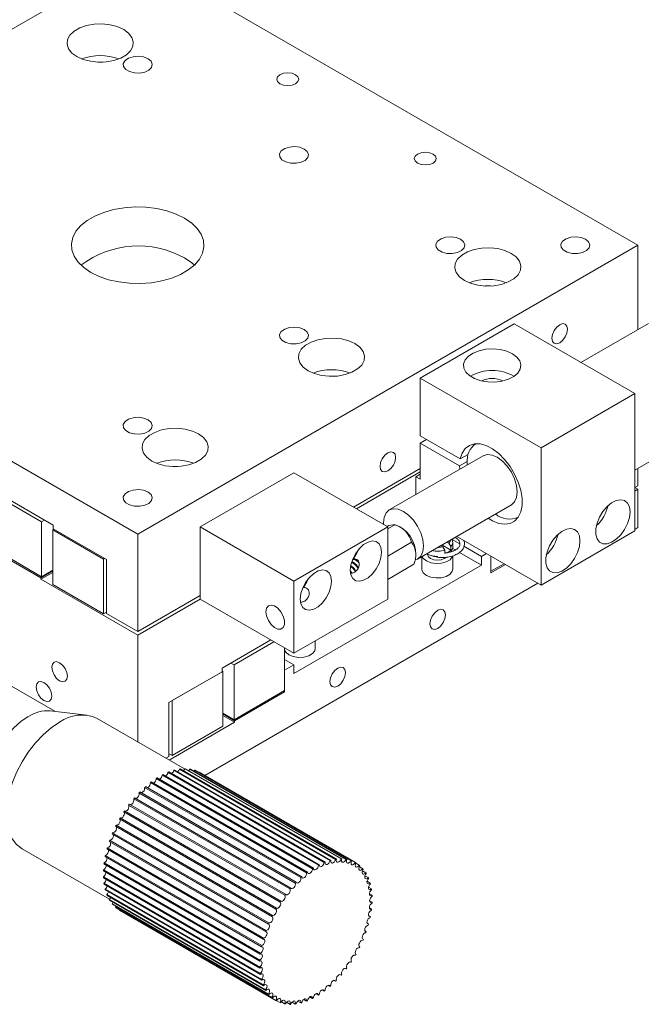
# Model space of a CAD drawing. Header units: millimetres. Extents: x 14895 to 15336, y 302 to 927.
# Tile 2 of 11: x 15103 to 15173, y 402 to 513. Entities that reach past the tile are written whole.
import ezdxf

# ---------------------------------------------------------------- set-up
doc = ezdxf.new("R2010")
doc.units = ezdxf.units.MM
doc.header["$LTSCALE"] = 0.3
doc.layers.add('标注', color=1, linetype='Continuous', lineweight=18)

# ---------------------------------------------------------------- blocks, each defined once
blk = doc.blocks.new('DA')
at = {"color": 7, "linetype": 'Continuous', "lineweight": 15}
for p, q in [((1690.35, 598.09), (1746.92, 630.75)), ((1746.92, 630.75), (1803.49, 598.09)), ((1690.35, 598.09), (1746.92, 565.44)), ((1746.92, 565.44), (1803.49, 598.09)), ((1803.49, 598.09), (1803.49, 588.56)), ((1789.48, 589.2), (1778.88, 583.07)), ((1789.48, 589.2), (1803.13, 581.32)), ((1804.68, 589.25), (1797.04, 584.83)), ((1699.89, 588.09), (1737.37, 566.46)), ((1778.88, 583.07), (1792.53, 575.19)), ((1778.88, 576.54), (1778.88, 583.07)), ((1803.13, 581.32), (1792.53, 575.19)), ((1803.13, 581.32), (1803.13, 565.8)), ((1803.13, 572.65), (1811.48, 577.47)), ((1778.88, 576.54), (1783.4, 573.93)), ((1778.88, 575.72), (1779.59, 576.13)), ((1778.88, 571.64), (1778.88, 575.72)), ((1783.33, 573.15), (1778.88, 575.72)), ((1783.4, 573.93), (1784.3, 574.45)), ((1792.53, 575.19), (1792.53, 559.68)), ((1785.98, 574.29), (1775.37, 568.17)), ((1784.18, 573.64), (1783.33, 573.15)), ((1784.18, 573.48), (1784.19, 573.26)), ((1753.99, 566.25), (1764.59, 572.38)), ((1764.59, 572.38), (1775.2, 566.25)), ((1771.31, 568.5), (1778.88, 572.87)), ((1778.88, 572.46), (1771.67, 568.29)), ((1778.88, 572.21), (1778.38, 571.93)), ((1783.35, 572.77), (1783.33, 573.15)), ((1803.49, 570.9), (1803.49, 572.85)), ((1778.38, 569.91), (1778.38, 571.93)), ((1778.38, 571.93), (1778.88, 571.64)), ((1736.03, 566.83), (1730.3, 570.13)), ((1803.13, 570.7), (1803.49, 570.9)), ((1803.13, 570.7), (1803.49, 570.5)), ((1803.13, 570.29), (1803.49, 570.5)), ((1803.49, 566.17), (1803.49, 570.5)), ((1778.57, 562.62), (1789.18, 568.75)), ((1736.03, 566.83), (1736.38, 567.03)), ((1736.03, 560.62), (1736.03, 566.83)), ((1774.71, 566.7), (1774.71, 566.54)), ((1737.3, 565.93), (1737.44, 566.01)), ((1743.03, 562.62), (1737.3, 565.93)), ((1737.3, 565.93), (1737.3, 559.72)), ((1737.37, 566.46), (1737.37, 566.05)), ((1737.37, 566.05), (1743.38, 562.58)), ((1753.99, 558.09), (1753.99, 566.25)), ((1753.99, 566.25), (1764.59, 560.13)), ((1764.59, 560.13), (1775.2, 566.25)), ((1775.2, 566.04), (1775.99, 566.5)), ((1775.2, 566.25), (1775.2, 558.09)), ((1803.13, 565.8), (1792.53, 559.68)), ((1803.13, 565.96), (1803.49, 566.17)), ((1746.92, 565.44), (1746.92, 554.41)), ((1775.2, 562.96), (1777.88, 564.51)), ((1782.12, 564.4), (1781.89, 564.54)), ((1782.35, 564.03), (1782.12, 564.4)), ((1782.47, 564.83), (1783.36, 564.32)), ((1782.56, 563.94), (1782.56, 564.51)), ((1792.53, 559.68), (1783, 565.18)), ((1730.3, 563.93), (1736.03, 560.62)), ((1730.3, 563.76), (1735.96, 560.5)), ((1781.18, 564.13), (1781.42, 563.99)), ((1782.35, 563.62), (1781.32, 564.21)), ((1781.42, 563.99), (1781.64, 563.62)), ((1781.64, 563.25), (1781.64, 563.62)), ((1782.35, 564.03), (1782.35, 563.62)), ((1782.41, 563.53), (1782.45, 563.47)), ((1782.54, 563.81), (1782.83, 563.64)), ((1783.3, 563.37), (1785.81, 561.92)), ((1783.81, 564.06), (1785.81, 562.9)), ((1743.03, 562.62), (1743.17, 562.7)), ((1743.03, 556.42), (1743.03, 562.62)), ((1743.38, 562.58), (1743.38, 556.46)), ((1771.24, 562.61), (1771.33, 562.67)), ((1779.06, 562.91), (1779.06, 561.49)), ((1779.71, 563.15), (1779.71, 563.12)), ((1782.56, 561.49), (1782.56, 562.98)), ((1786.37, 563.23), (1785.81, 562.9)), ((1785.81, 561.92), (1785.81, 562.9)), ((1786.87, 562.95), (1786.87, 561.23)), ((1786.87, 562.95), (1786.87, 561.07)), ((1737.3, 561.27), (1735.96, 560.5)), ((1737.3, 561.11), (1735.96, 560.33)), ((1736.03, 560.62), (1737.3, 561.35)), ((1764.59, 549.68), (1785.81, 561.92)), ((1775.2, 560.32), (1778.15, 562.02)), ((1786.87, 561.23), (1788.35, 562.09)), ((1786.87, 561.07), (1788.5, 562.01)), ((1735.96, 560.5), (1735.96, 560.33)), ((1735.96, 560.33), (1746.92, 554.01)), ((1764.59, 560.13), (1764.59, 551.97)), ((1737.3, 559.72), (1743.03, 556.42)), ((1792.17, 559.88), (1754.5, 538.14)), ((1765.58, 559.35), (1765.67, 559.4)), ((1746.92, 554.41), (1753.99, 558.5)), ((1753.99, 558.09), (1746.92, 554.01)), ((1764.59, 551.97), (1753.99, 558.09)), ((1764.59, 551.97), (1775.2, 558.09)), ((1743.03, 556.42), (1743.38, 556.62)), ((1746.92, 554.41), (1743.38, 556.46)), ((1746.92, 554.01), (1746.92, 541.94)), ((1761.98, 553.48), (1756.46, 550.29)), ((1762.33, 553.27), (1757.81, 550.66)), ((1767, 552.51), (1767, 553.36)), ((1763.53, 547.76), (1763.53, 552.58)), ((1737.53, 545.4), (1727.34, 551.28)), ((1763.53, 551.27), (1764.59, 550.66)), ((1756.46, 550.29), (1756.46, 549.88)), ((1756.53, 549.92), (1756.46, 549.96)), ((1757.81, 550.66), (1757.45, 550.86)), ((1757.81, 550.66), (1757.81, 544.45)), ((1764.59, 550.66), (1763.53, 550.04)), ((1763.53, 547.6), (1763.53, 550.04)), ((1764.59, 550.66), (1764.59, 549.68)), ((1756.46, 549.88), (1750.45, 546.41)), ((1756.53, 549.92), (1750.81, 546.62)), ((1756.53, 543.72), (1756.53, 549.92)), ((1757.81, 544.45), (1763.53, 547.76)), ((1750.81, 546.62), (1750.81, 540.41)), ((1757.88, 544.33), (1763.53, 547.6)), ((1763.39, 547.68), (1763.53, 547.6)), ((1750.45, 546.41), (1750.45, 540.29)), ((1741.18, 544.96), (1737.02, 545.46)), ((1752.22, 538.88), (1742.33, 544.59)), ((1757.81, 544.45), (1756.53, 545.19)), ((1756.53, 545.11), (1757.88, 544.33)), ((1756.53, 544.94), (1757.88, 544.17)), ((1750.47, 539.89), (1757.88, 544.17)), ((1750.81, 540.41), (1756.53, 543.72)), ((1757.88, 544.17), (1757.88, 544.33)), ((1750.11, 540.09), (1750.45, 540.29)), ((1750.81, 540.41), (1750.45, 540.61)), ((1751.63, 538.87), (1769.3, 528.66)), ((1751.72, 538.88), (1769.4, 528.67)), ((1752.24, 538.91), (1769.91, 528.71)), ((1752.33, 538.91), (1770, 528.71)), ((1752.82, 538.87), (1770.49, 528.66)), ((1752.9, 538.85), (1770.58, 528.65)), ((1749.01, 537.81), (1766.69, 527.61)), ((1749.11, 537.87), (1766.79, 527.67)), ((1749.67, 538.2), (1767.35, 528)), ((1749.77, 538.25), (1767.45, 528.05)), ((1750.34, 538.51), (1768.01, 528.3)), ((1750.44, 538.55), (1768.11, 528.34)), ((1750.99, 538.73), (1768.67, 528.53)), ((1751.09, 538.76), (1768.76, 528.55)), ((1753.36, 538.73), (1753.29, 538.63)), ((1753.36, 538.73), (1771.03, 528.53)), ((1753.44, 538.71), (1771.11, 528.5)), ((1753.86, 538.51), (1753.83, 538.47)), ((1753.86, 538.51), (1771.53, 528.31)), ((1771.57, 528.29), (1753.89, 538.49)), ((1747.7, 536.8), (1765.37, 526.6)), ((1747.79, 536.89), (1765.47, 526.68)), ((1748.35, 537.34), (1766.02, 527.14)), ((1748.45, 537.42), (1766.12, 527.21)), ((1746.46, 535.52), (1764.14, 525.32)), ((1746.55, 535.63), (1764.22, 525.42)), ((1747.06, 536.19), (1764.74, 525.99)), ((1747.16, 536.29), (1764.84, 526.08)), ((1745.88, 534.8), (1763.56, 524.6)), ((1745.97, 534.91), (1763.65, 524.71)), ((1744.86, 533.23), (1762.53, 523.03)), ((1744.93, 533.36), (1762.6, 523.15)), ((1745.35, 534.04), (1763.03, 523.83)), ((1745.43, 534.15), (1763.1, 523.95)), ((1744.41, 532.4), (1762.09, 522.2)), ((1744.48, 532.53), (1762.16, 522.32)), ((1744.03, 531.55), (1761.7, 521.35)), ((1744.08, 531.68), (1761.76, 521.48)), ((1743.47, 529.96), (1761.15, 519.76)), ((1743.7, 530.69), (1761.38, 520.49)), ((1743.74, 530.82), (1761.42, 520.62)), ((1733.83, 529.87), (1743.72, 524.15)), ((1743.23, 528.99), (1760.91, 518.78)), ((1743.26, 529.11), (1760.94, 518.91)), ((1743.43, 529.84), (1761.11, 519.63)), ((1743.1, 528.16), (1760.78, 517.95)), ((1743.11, 528.28), (1760.79, 518.07)), ((1771.58, 528.23), (1771.98, 528)), ((1771.99, 527.83), (1772.38, 527.61)), ((1743.03, 527.35), (1760.71, 517.15)), ((1743.03, 526.7), (1760.71, 516.49)), ((1743.04, 527.47), (1760.72, 517.27)), ((1743.04, 526.59), (1760.72, 516.38)), ((1772.33, 527.36), (1772.72, 527.14)), ((1772.62, 526.81), (1772.99, 526.6)), ((1743.1, 525.97), (1760.78, 515.77)), ((1743.11, 525.87), (1760.79, 515.66)), ((1772.85, 526.19), (1773.2, 525.99)), ((1773.02, 525.51), (1773.35, 525.32)), ((1743.23, 525.29), (1760.91, 515.09)), ((1743.26, 525.2), (1760.94, 514.99)), ((1743.43, 524.68), (1761.11, 514.47)), ((1743.47, 524.59), (1761.15, 514.38)), ((1773.12, 524.78), (1773.42, 524.6)), ((1743.7, 524.13), (1761.38, 513.92)), ((1743.74, 524.05), (1761.42, 513.84)), ((1744.03, 523.65), (1761.7, 513.44)), ((1744.08, 523.58), (1761.76, 513.37)), ((1744.48, 523.35), (1744.41, 523.24)), ((1744.41, 523.24), (1762.09, 513.04)), ((1773.15, 523.99), (1773.43, 523.83)), ((1744.48, 523.19), (1762.16, 512.98)), ((1744.88, 522.96), (1744.86, 522.92)), ((1744.86, 522.92), (1762.53, 512.72)), ((1744.89, 522.9), (1762.57, 512.7)), ((1773.02, 522.32), (1773.23, 522.2)), ((1773.12, 523.17), (1773.36, 523.03)), ((1772.85, 521.45), (1773.03, 521.35)), ((1772.63, 520.57), (1772.76, 520.49)), ((1771.99, 518.82), (1772.05, 518.78)), ((1772.34, 519.69), (1772.43, 519.63)), ((1771.52, 517.84), (1771.53, 517.83)), ((1771.59, 517.96), (1771.6, 517.95)), ((1770.98, 517.06), (1771.03, 517.03)), ((1769.78, 515.64), (1769.91, 515.56)), ((1770.4, 516.33), (1770.49, 516.27)), ((1768.46, 514.42), (1768.67, 514.3)), ((1769.13, 515), (1769.3, 514.9)), ((1767.08, 513.47), (1767.35, 513.31)), ((1767.77, 513.91), (1768.01, 513.77)), ((1762.63, 512.71), (1763.03, 512.48)), ((1763.17, 512.56), (1763.56, 512.33)), ((1763.75, 512.5), (1764.14, 512.28)), ((1764.37, 512.52), (1764.74, 512.31)), ((1765.02, 512.63), (1765.37, 512.43)), ((1765.69, 512.83), (1766.02, 512.64)), ((1766.38, 513.11), (1766.69, 512.93))]:
    blk.add_line(p, q, dxfattribs=at)
at = {"color": 7, "linetype": 'Continuous', "lineweight": 15, "flags": 128}
for points in [[(1745.33, 622.48), (1744.61, 622.81), (1743.79, 623.02), (1742.9, 623.11), (1742, 623.08), (1741.13, 622.93), (1740.36, 622.66), (1739.72, 622.29), (1739.25, 621.84), (1738.99, 621.34), (1738.93, 620.82), (1739.09, 620.31), (1739.46, 619.83), (1740.02, 619.42), (1740.73, 619.1), (1741.56, 618.89), (1742.45, 618.79), (1743.35, 618.82), (1744.21, 618.98), (1744.99, 619.25), (1745.63, 619.62), (1746.09, 620.07), (1746.36, 620.56), (1746.42, 621.08), (1746.25, 621.6), (1745.88, 622.07), (1745.33, 622.48)], [(1748.08, 619.18), (1747.58, 619.38), (1746.99, 619.46), (1746.39, 619.41), (1745.86, 619.24), (1745.48, 618.97), (1745.28, 618.64), (1745.31, 618.29), (1745.56, 617.97), (1745.98, 617.72), (1746.54, 617.58), (1747.14, 617.56), (1747.72, 617.67), (1748.19, 617.9), (1748.48, 618.2), (1748.56, 618.55), (1748.43, 618.89), (1748.08, 619.18)], [(1742.96, 618.8), (1742.5, 618.8), (1742.39, 618.8)], [(1764.77, 617.38), (1764.37, 617.54), (1763.89, 617.59), (1763.41, 617.54), (1763, 617.38), (1762.73, 617.15), (1762.64, 616.87), (1762.73, 616.6), (1763, 616.36), (1763.41, 616.21), (1763.89, 616.15), (1764.37, 616.21), (1764.77, 616.36), (1765.04, 616.6), (1765.14, 616.87), (1765.04, 617.15), (1764.77, 617.38)], [(1765.76, 608.97), (1765.26, 609.17), (1764.67, 609.25), (1764.07, 609.2), (1763.54, 609.03), (1763.15, 608.76), (1762.96, 608.43), (1762.99, 608.08), (1763.23, 607.76), (1763.66, 607.51), (1764.22, 607.37), (1764.82, 607.36), (1765.4, 607.47), (1765.86, 607.69), (1766.16, 608), (1766.24, 608.34), (1766.1, 608.68), (1765.76, 608.97)], [(1780.33, 608.4), (1779.92, 608.56), (1779.44, 608.61), (1778.97, 608.56), (1778.56, 608.4), (1778.29, 608.17), (1778.19, 607.89), (1778.29, 607.62), (1778.56, 607.38), (1778.97, 607.22), (1779.44, 607.17), (1779.92, 607.22), (1780.33, 607.38), (1780.6, 607.62), (1780.69, 607.89), (1780.6, 608.17), (1780.33, 608.4)], [(1752.22, 601.16), (1751.27, 601.62), (1750.21, 601.98), (1749.06, 602.24), (1747.84, 602.39), (1746.61, 602.42), (1745.38, 602.33), (1744.19, 602.13), (1743.08, 601.81), (1742.07, 601.4), (1741.19, 600.89), (1740.47, 600.31), (1739.93, 599.67), (1739.58, 598.98), (1739.42, 598.27), (1739.47, 597.56), (1739.73, 596.86), (1740.18, 596.19), (1740.81, 595.58), (1741.61, 595.03), (1742.56, 594.57), (1743.62, 594.2), (1744.78, 593.94), (1745.99, 593.8), (1747.23, 593.77), (1748.46, 593.86), (1749.64, 594.06), (1750.76, 594.38), (1751.76, 594.79), (1752.64, 595.3), (1753.36, 595.88), (1753.9, 596.52), (1754.26, 597.21), (1754.41, 597.92), (1754.36, 598.63), (1754.1, 599.33), (1753.65, 600), (1753.02, 600.61), (1752.22, 601.16)], [(1783.44, 598.77), (1782.94, 598.97), (1782.35, 599.05), (1781.75, 599), (1781.22, 598.83), (1780.83, 598.56), (1780.64, 598.23), (1780.67, 597.88), (1780.91, 597.56), (1781.34, 597.31), (1781.89, 597.17), (1782.5, 597.15), (1783.07, 597.26), (1783.54, 597.49), (1783.84, 597.79), (1783.92, 598.14), (1783.78, 598.48), (1783.44, 598.77)], [(1797.58, 598.77), (1797.08, 598.97), (1796.49, 599.05), (1795.89, 599), (1795.36, 598.83), (1794.97, 598.56), (1794.78, 598.23), (1794.81, 597.88), (1795.05, 597.56), (1795.48, 597.31), (1796.04, 597.17), (1796.64, 597.15), (1797.22, 597.26), (1797.68, 597.49), (1797.98, 597.79), (1798.06, 598.14), (1797.92, 598.48), (1797.58, 598.77)], [(1789.17, 597.18), (1788.45, 597.5), (1787.63, 597.71), (1786.74, 597.81), (1785.84, 597.77), (1784.98, 597.62), (1784.2, 597.35), (1783.56, 596.98), (1783.09, 596.53), (1782.83, 596.04), (1782.77, 595.51), (1782.93, 595), (1783.31, 594.53), (1783.86, 594.11), (1784.57, 593.79), (1785.4, 593.58), (1786.29, 593.48), (1787.19, 593.52), (1788.05, 593.67), (1788.83, 593.94), (1789.47, 594.31), (1789.93, 594.76), (1790.2, 595.26), (1790.26, 595.78), (1790.09, 596.29), (1789.72, 596.77), (1789.17, 597.18)], [(1753.33, 595.85), (1753.02, 596.12), (1752.22, 596.67)], [(1786.8, 593.49), (1786.34, 593.49), (1786.23, 593.49)], [(1795.53, 588.6), (1795.46, 588.95), (1795.27, 589.18), (1794.98, 589.23), (1794.65, 589.11), (1794.31, 588.84), (1794.02, 588.45), (1793.83, 588.01), (1793.76, 587.58), (1793.83, 587.23), (1794.02, 587.01), (1794.31, 586.95), (1794.65, 587.07), (1794.98, 587.34), (1795.27, 587.73), (1795.46, 588.17), (1795.53, 588.6)], [(1765.76, 588.56), (1765.26, 588.76), (1764.67, 588.84), (1764.07, 588.79), (1763.54, 588.62), (1763.15, 588.35), (1762.96, 588.02), (1762.99, 587.67), (1763.23, 587.35), (1763.66, 587.1), (1764.22, 586.96), (1764.82, 586.95), (1765.4, 587.06), (1765.86, 587.28), (1766.16, 587.59), (1766.24, 587.93), (1766.1, 588.27), (1765.76, 588.56)], [(1771.49, 586.97), (1770.78, 587.29), (1769.95, 587.51), (1769.06, 587.6), (1768.16, 587.57), (1767.3, 587.41), (1766.52, 587.14), (1765.89, 586.78), (1765.42, 586.33), (1765.15, 585.83), (1765.09, 585.31), (1765.26, 584.8), (1765.63, 584.32), (1766.19, 583.91), (1766.9, 583.59), (1767.72, 583.37), (1768.61, 583.28), (1769.51, 583.31), (1770.38, 583.47), (1771.15, 583.74), (1771.79, 584.11), (1772.26, 584.55), (1772.53, 585.05), (1772.58, 585.57), (1772.42, 586.08), (1772.05, 586.56), (1771.49, 586.97)], [(1789.31, 585.83), (1788.66, 586.12), (1787.92, 586.3), (1787.11, 586.38), (1786.3, 586.33), (1785.53, 586.17), (1784.86, 585.91), (1784.32, 585.56), (1783.95, 585.14), (1783.77, 584.68), (1783.8, 584.21), (1784.03, 583.76), (1784.44, 583.35), (1785.02, 583.02), (1785.72, 582.78), (1786.5, 582.65), (1787.32, 582.63), (1788.11, 582.74), (1788.84, 582.95), (1789.45, 583.26), (1789.91, 583.65), (1790.18, 584.09), (1790.26, 584.56), (1790.13, 585.02), (1789.81, 585.46), (1789.31, 585.83)], [(1769.12, 583.28), (1768.66, 583.29), (1768.56, 583.28)], [(1748.08, 578.36), (1747.58, 578.56), (1746.99, 578.64), (1746.39, 578.59), (1745.86, 578.42), (1745.48, 578.15), (1745.28, 577.82), (1745.31, 577.47), (1745.56, 577.15), (1745.98, 576.9), (1746.54, 576.76), (1747.14, 576.74), (1747.72, 576.85), (1748.19, 577.08), (1748.48, 577.38), (1748.56, 577.73), (1748.43, 578.07), (1748.08, 578.36)], [(1753.81, 576.77), (1753.1, 577.09), (1752.27, 577.3), (1751.39, 577.4), (1750.48, 577.36), (1749.62, 577.21), (1748.85, 576.94), (1748.21, 576.57), (1747.74, 576.12), (1747.47, 575.63), (1747.42, 575.1), (1747.58, 574.59), (1747.95, 574.12), (1748.51, 573.7), (1749.22, 573.38), (1750.04, 573.17), (1750.93, 573.07), (1751.84, 573.11), (1752.7, 573.26), (1753.47, 573.53), (1754.11, 573.9), (1754.58, 574.35), (1754.85, 574.84), (1754.9, 575.37), (1754.74, 575.88), (1754.37, 576.36), (1753.81, 576.77)], [(1783.4, 573.93), (1783.62, 574.59), (1783.96, 575.12), (1784.43, 575.47), (1784.99, 575.65), (1785.64, 575.65), (1786.33, 575.46), (1787.04, 575.09), (1787.75, 574.55), (1788.42, 573.88), (1789.03, 573.09), (1789.55, 572.23), (1789.96, 571.31), (1790.24, 570.39), (1790.39, 569.5), (1790.39, 568.67), (1790.24, 567.94), (1789.96, 567.35), (1789.55, 566.9), (1789.03, 566.63), (1788.43, 566.55), (1787.76, 566.65), (1787.05, 566.93), (1786.55, 567.23)], [(1776.08, 574.11), (1776.02, 574.46), (1775.83, 574.68), (1775.54, 574.74), (1775.2, 574.62), (1774.86, 574.35), (1774.58, 573.96), (1774.38, 573.52), (1774.32, 573.09), (1774.38, 572.74), (1774.58, 572.52), (1774.86, 572.46), (1775.2, 572.58), (1775.54, 572.85), (1775.83, 573.24), (1776.02, 573.68), (1776.08, 574.11)], [(1789.18, 568.75), (1789.18, 568.75), (1789.53, 569.08), (1789.76, 569.58), (1789.84, 570.21), (1789.76, 570.93), (1789.53, 571.69), (1789.18, 572.44), (1788.71, 573.13), (1788.16, 573.7), (1787.58, 574.13), (1786.99, 574.38), (1786.44, 574.44), (1785.98, 574.29)], [(1751.44, 573.08), (1750.98, 573.08), (1750.88, 573.08)], [(1748.08, 570.19), (1747.58, 570.39), (1746.99, 570.47), (1746.39, 570.42), (1745.86, 570.25), (1745.48, 569.98), (1745.28, 569.65), (1745.31, 569.3), (1745.56, 568.98), (1745.98, 568.73), (1746.54, 568.59), (1747.14, 568.58), (1747.72, 568.69), (1748.19, 568.91), (1748.48, 569.22), (1748.56, 569.56), (1748.43, 569.9), (1748.08, 570.19)], [(1802.6, 567.95), (1802.53, 568.51), (1802.32, 568.95), (1801.98, 569.23), (1801.55, 569.33), (1801.05, 569.25), (1800.52, 568.99), (1800.01, 568.56), (1799.54, 568.01), (1799.15, 567.37), (1798.87, 566.69), (1798.73, 566.02), (1798.73, 565.41), (1798.87, 564.9), (1799.15, 564.54), (1799.54, 564.34), (1800.01, 564.33), (1800.52, 564.51), (1801.05, 564.85), (1801.55, 565.35), (1801.98, 565.95), (1802.32, 566.62), (1802.53, 567.3), (1802.6, 567.95)], [(1778.29, 562.51), (1778.57, 562.62), (1778.93, 562.96), (1779.15, 563.46), (1779.23, 564.09), (1779.15, 564.81), (1778.93, 565.57), (1778.57, 566.32), (1778.1, 567.01), (1777.55, 567.58), (1776.97, 568.01), (1776.38, 568.26), (1775.84, 568.31), (1775.37, 568.17), (1775.01, 567.83), (1774.78, 567.33), (1774.71, 566.7), (1774.71, 566.7)], [(1796.94, 564.68), (1796.87, 565.25), (1796.66, 565.68), (1796.33, 565.97), (1795.89, 566.07), (1795.4, 565.99), (1794.87, 565.72), (1794.35, 565.3), (1793.88, 564.75), (1793.49, 564.1), (1793.22, 563.42), (1793.07, 562.75), (1793.07, 562.14), (1793.22, 561.63), (1793.49, 561.27), (1793.88, 561.08), (1794.35, 561.07), (1794.87, 561.24), (1795.4, 561.59), (1795.89, 562.08), (1796.33, 562.68), (1796.66, 563.35), (1796.87, 564.03), (1796.94, 564.68)], [(1774.49, 563.4), (1774.42, 563.93), (1774.21, 564.34), (1773.88, 564.59), (1773.46, 564.66), (1772.98, 564.54), (1772.47, 564.25), (1771.99, 563.81), (1771.57, 563.25), (1771.24, 562.62), (1771.03, 561.97), (1770.96, 561.36), (1771.03, 560.82), (1771.24, 560.41), (1771.57, 560.16), (1771.99, 560.1), (1772.47, 560.21), (1772.98, 560.5), (1773.46, 560.94), (1773.88, 561.5), (1774.21, 562.13), (1774.42, 562.78), (1774.49, 563.4)], [(1782.12, 564.4), (1782.25, 564.65), (1782.26, 564.76)], [(1771.33, 562.67), (1771.71, 563.3), (1771.87, 563.66)], [(1780.81, 563.92), (1780.99, 563.92), (1781.42, 563.99)], [(1782.29, 563.4), (1782.5, 563.68), (1782.56, 563.94)], [(1782.54, 562.95), (1782.5, 562.86), (1782.24, 562.54), (1781.81, 562.29), (1781.26, 562.14), (1780.66, 562.11), (1780.07, 562.2), (1779.57, 562.41), (1779.22, 562.69), (1779.09, 562.93)], [(1779.71, 563.12), (1779.79, 562.88), (1780.03, 562.67), (1780.39, 562.53), (1780.81, 562.49), (1781.23, 562.53), (1781.59, 562.67), (1781.77, 562.81)], [(1768.84, 560.13), (1768.77, 560.66), (1768.56, 561.07), (1768.23, 561.32), (1767.8, 561.39), (1767.32, 561.28), (1766.82, 560.99), (1766.33, 560.54), (1765.91, 559.98), (1765.58, 559.36), (1765.37, 558.71), (1765.3, 558.09), (1765.37, 557.56), (1765.58, 557.15), (1765.91, 556.9), (1766.33, 556.83), (1766.82, 556.94), (1767.32, 557.23), (1767.8, 557.68), (1768.23, 558.24), (1768.56, 558.87), (1768.77, 559.51), (1768.84, 560.13)], [(1782.56, 561.49), (1782.5, 561.23), (1782.24, 560.91), (1781.81, 560.66), (1781.26, 560.51), (1780.66, 560.48), (1780.07, 560.57), (1779.57, 560.77), (1779.22, 561.06), (1779.07, 561.4), (1779.06, 561.49)], [(1765.67, 559.4), (1766.05, 560.04), (1766.21, 560.4)], [(1761.41, 556.66), (1761.48, 557.06), (1761.69, 557.33), (1762, 557.42), (1762.38, 557.32), (1762.76, 557.06), (1763.11, 556.66), (1763.37, 556.17), (1763.52, 555.67), (1763.52, 555.22), (1763.37, 554.88), (1763.11, 554.7), (1762.76, 554.7), (1762.38, 554.89), (1762, 555.22), (1761.69, 555.68), (1761.48, 556.18), (1761.41, 556.66)], [(1781.74, 556.31), (1781.67, 556.66), (1781.48, 556.88), (1781.2, 556.94), (1780.86, 556.82), (1780.52, 556.55), (1780.23, 556.16), (1780.04, 555.72), (1779.97, 555.29), (1780.04, 554.94), (1780.23, 554.72), (1780.52, 554.66), (1780.86, 554.78), (1781.2, 555.05), (1781.48, 555.44), (1781.67, 555.88), (1781.74, 556.31)], [(1767, 552.51), (1766.94, 552.25), (1766.69, 551.93), (1766.26, 551.68), (1765.71, 551.53), (1765.1, 551.5), (1764.51, 551.59), (1764.02, 551.79), (1763.67, 552.08), (1763.53, 552.32)], [(1738.96, 549.37), (1738.89, 549.8), (1738.7, 550.24), (1738.42, 550.63), (1738.08, 550.9), (1737.74, 551.02), (1737.45, 550.96), (1737.26, 550.74), (1737.19, 550.39), (1737.26, 549.96), (1737.45, 549.52), (1737.74, 549.13), (1738.08, 548.86), (1738.42, 548.74), (1738.7, 548.8), (1738.89, 549.02), (1738.96, 549.37)], [(1770.43, 549.78), (1770.36, 550.13), (1770.17, 550.35), (1769.88, 550.41), (1769.54, 550.29), (1769.21, 550.02), (1768.92, 549.63), (1768.73, 549.19), (1768.66, 548.76), (1768.73, 548.41), (1768.92, 548.19), (1769.21, 548.13), (1769.54, 548.25), (1769.88, 548.52), (1770.17, 548.91), (1770.36, 549.35), (1770.43, 549.78)], [(1735.43, 548.15), (1735.49, 548.5), (1735.69, 548.72), (1735.97, 548.77), (1736.31, 548.66), (1736.65, 548.38), (1736.94, 548), (1737.13, 547.56), (1737.19, 547.13), (1737.13, 546.77), (1736.94, 546.55), (1736.65, 546.5), (1736.31, 546.62), (1735.97, 546.89), (1735.69, 547.28), (1735.49, 547.72), (1735.43, 548.15)], [(1730.42, 534.02), (1730.38, 534.09), (1730.02, 534.76), (1729.81, 535.57), (1729.73, 536.49), (1729.81, 537.5), (1730.02, 538.56), (1730.38, 539.64), (1730.86, 540.71), (1731.45, 541.74), (1732.14, 542.69), (1732.9, 543.54), (1733.71, 544.25), (1734.54, 544.82)], [(1733.83, 529.87), (1733.83, 529.87), (1733.22, 530.34), (1732.72, 530.98), (1732.36, 531.78), (1732.14, 532.71), (1732.07, 533.76), (1732.14, 534.89), (1732.36, 536.07), (1732.72, 537.29), (1733.22, 538.5), (1733.83, 539.68), (1734.54, 540.8), (1735.35, 541.84), (1736.22, 542.76), (1737.14, 543.54), (1738.08, 544.17)], [(1752.24, 538.91), (1752.17, 538.77), (1752.09, 538.67)], [(1752.82, 538.87), (1752.74, 538.73), (1752.71, 538.69)], [(1746.46, 535.52), (1746.49, 535.42), (1746.48, 535.29), (1746.43, 535.15), (1746.35, 535.02), (1746.25, 534.92), (1746.14, 534.87), (1746.06, 534.86)], [(1747.06, 536.19), (1747.09, 536.08), (1747.07, 535.95), (1747.01, 535.81), (1746.92, 535.68), (1746.81, 535.59), (1746.7, 535.55), (1746.68, 535.55)], [(1745.88, 534.8), (1745.93, 534.71), (1745.93, 534.59), (1745.89, 534.45), (1745.82, 534.31), (1745.72, 534.2), (1745.61, 534.14), (1745.51, 534.12), (1745.48, 534.12)], [(1745.35, 534.04), (1745.4, 533.96), (1745.42, 533.84), (1745.39, 533.7), (1745.32, 533.57), (1745.23, 533.45), (1745.12, 533.37), (1745.02, 533.33), (1744.94, 533.35)], [(1744.47, 532.37), (1744.49, 532.35), (1744.52, 532.25), (1744.52, 532.12), (1744.47, 531.98), (1744.39, 531.85), (1744.29, 531.75), (1744.18, 531.69), (1744.08, 531.68)], [(1744.87, 533.23), (1744.92, 533.17), (1744.94, 533.06), (1744.93, 532.93), (1744.87, 532.79), (1744.79, 532.66), (1744.68, 532.57), (1744.57, 532.52), (1744.48, 532.53)], [(1744.12, 531.5), (1744.15, 531.43), (1744.16, 531.31), (1744.13, 531.17), (1744.05, 531.03), (1743.96, 530.92), (1743.85, 530.85), (1743.74, 530.82)], [(1766.79, 527.67), (1766.81, 527.56), (1766.87, 527.49), (1766.96, 527.48), (1767.07, 527.51), (1767.18, 527.6), (1767.27, 527.72), (1767.33, 527.86), (1767.35, 528)], [(1767.45, 528.05), (1767.46, 527.93), (1767.52, 527.85), (1767.6, 527.82), (1767.7, 527.84), (1767.81, 527.92), (1767.91, 528.03), (1767.98, 528.17), (1768.01, 528.3)], [(1768.11, 528.34), (1768.12, 528.22), (1768.16, 528.13), (1768.23, 528.08), (1768.33, 528.09), (1768.44, 528.15), (1768.54, 528.25), (1768.62, 528.39), (1768.67, 528.53)], [(1768.76, 528.55), (1768.75, 528.42), (1768.79, 528.32), (1768.85, 528.26), (1768.95, 528.25), (1769.06, 528.3), (1769.16, 528.4), (1769.25, 528.52), (1769.3, 528.66)], [(1769.4, 528.67), (1769.37, 528.54), (1769.39, 528.43), (1769.45, 528.35), (1769.54, 528.33), (1769.65, 528.37), (1769.76, 528.45), (1769.85, 528.57), (1769.91, 528.71)], [(1770, 528.71), (1769.97, 528.57), (1769.98, 528.45), (1770.03, 528.36), (1770.11, 528.33), (1770.21, 528.35), (1770.32, 528.42), (1770.42, 528.53), (1770.49, 528.66)], [(1770.58, 528.65), (1770.53, 528.51), (1770.53, 528.38), (1770.57, 528.28), (1770.64, 528.24), (1770.74, 528.24), (1770.85, 528.3), (1770.95, 528.4), (1771.03, 528.53)], [(1771.11, 528.5), (1771.06, 528.36), (1771.05, 528.23), (1771.07, 528.12), (1771.14, 528.06), (1771.23, 528.05), (1771.34, 528.09), (1771.44, 528.18), (1771.53, 528.31)], [(1771.6, 528.26), (1771.54, 528.13), (1771.52, 527.99), (1771.53, 527.87), (1771.59, 527.8), (1771.68, 527.77), (1771.78, 527.8), (1771.89, 527.88), (1771.98, 528)], [(1772.05, 527.94), (1771.97, 527.81), (1771.94, 527.67), (1771.94, 527.55), (1771.99, 527.46), (1772.07, 527.42), (1772.17, 527.43), (1772.28, 527.5), (1772.38, 527.61)], [(1764.84, 526.08), (1764.89, 526.01), (1764.98, 525.98), (1765.08, 526.01), (1765.19, 526.08), (1765.29, 526.2), (1765.35, 526.34), (1765.38, 526.48), (1765.37, 526.6)], [(1765.47, 526.68), (1765.52, 526.59), (1765.59, 526.55), (1765.7, 526.57), (1765.8, 526.63), (1765.9, 526.74), (1765.98, 526.87), (1766.02, 527.01), (1766.02, 527.14)], [(1766.12, 527.21), (1766.16, 527.11), (1766.23, 527.06), (1766.33, 527.06), (1766.43, 527.11), (1766.54, 527.2), (1766.62, 527.33), (1766.67, 527.47), (1766.69, 527.61)], [(1772.43, 527.54), (1772.35, 527.41), (1772.31, 527.27), (1772.3, 527.14), (1772.34, 527.04), (1772.41, 526.99), (1772.5, 526.99), (1772.61, 527.04), (1772.72, 527.14)], [(1772.76, 527.06), (1772.67, 526.94), (1772.62, 526.8), (1772.6, 526.66), (1772.62, 526.55), (1772.69, 526.49), (1772.78, 526.47), (1772.89, 526.51), (1772.99, 526.6)], [(1764.22, 525.42), (1764.29, 525.36), (1764.38, 525.35), (1764.49, 525.39), (1764.6, 525.48), (1764.68, 525.6), (1764.74, 525.74), (1764.76, 525.88), (1764.74, 525.99)], [(1773.03, 526.51), (1772.93, 526.39), (1772.87, 526.25), (1772.84, 526.12), (1772.85, 526), (1772.91, 525.92), (1772.99, 525.89), (1773.09, 525.92), (1773.2, 525.99)], [(1773.23, 525.89), (1773.13, 525.78), (1773.06, 525.65), (1773.02, 525.51), (1773.02, 525.38), (1773.06, 525.29), (1773.14, 525.25), (1773.24, 525.26), (1773.35, 525.32)], [(1743.84, 524.38), (1743.79, 524.25), (1743.7, 524.13)], [(1763.1, 523.95), (1763.18, 523.91), (1763.29, 523.93), (1763.4, 524), (1763.49, 524.11), (1763.57, 524.24), (1763.61, 524.38), (1763.6, 524.51), (1763.56, 524.6)], [(1763.65, 524.71), (1763.72, 524.66), (1763.82, 524.66), (1763.93, 524.72), (1764.03, 524.82), (1764.11, 524.95), (1764.16, 525.09), (1764.17, 525.22), (1764.14, 525.32)], [(1773.36, 525.22), (1773.26, 525.12), (1773.18, 524.99), (1773.13, 524.85), (1773.12, 524.72), (1773.15, 524.61), (1773.22, 524.56), (1773.31, 524.55), (1773.42, 524.6)], [(1773.43, 524.49), (1773.32, 524.4), (1773.23, 524.28), (1773.17, 524.14), (1773.15, 524), (1773.17, 523.89), (1773.23, 523.82), (1773.32, 523.8), (1773.43, 523.83)], [(1744.13, 523.83), (1744.11, 523.78), (1744.03, 523.65)], [(1762.6, 523.15), (1762.69, 523.13), (1762.8, 523.16), (1762.91, 523.24), (1763, 523.36), (1763.07, 523.5), (1763.09, 523.64), (1763.08, 523.75), (1763.03, 523.83)], [(1773.42, 523.72), (1773.31, 523.64), (1773.22, 523.52), (1773.15, 523.39), (1773.12, 523.25), (1773.13, 523.13), (1773.18, 523.05), (1773.26, 523.01), (1773.36, 523.03)], [(1761.76, 521.48), (1761.86, 521.48), (1761.97, 521.54), (1762.07, 521.65), (1762.15, 521.78), (1762.2, 521.92), (1762.2, 522.05), (1762.16, 522.15), (1762.09, 522.2)], [(1762.16, 522.32), (1762.25, 522.32), (1762.36, 522.36), (1762.46, 522.46), (1762.55, 522.58), (1762.61, 522.72), (1762.62, 522.85), (1762.6, 522.96), (1762.53, 523.03)], [(1773.35, 522.91), (1773.24, 522.84), (1773.14, 522.74), (1773.06, 522.61), (1773.02, 522.46), (1773.02, 522.34), (1773.06, 522.24), (1773.13, 522.2), (1773.23, 522.2)], [(1761.42, 520.62), (1761.53, 520.64), (1761.63, 520.71), (1761.73, 520.83), (1761.8, 520.96), (1761.84, 521.1), (1761.83, 521.22), (1761.79, 521.31), (1761.7, 521.35)], [(1772.99, 521.22), (1772.89, 521.19), (1772.78, 521.1), (1772.69, 520.98), (1772.62, 520.84), (1772.6, 520.71), (1772.62, 520.59), (1772.67, 520.52), (1772.76, 520.49)], [(1773.2, 522.07), (1773.09, 522.02), (1772.99, 521.93), (1772.91, 521.8), (1772.85, 521.66), (1772.84, 521.53), (1772.87, 521.42), (1772.93, 521.36), (1773.03, 521.35)], [(1761.15, 519.76), (1761.25, 519.8), (1761.36, 519.88), (1761.45, 520), (1761.51, 520.14), (1761.54, 520.28), (1761.52, 520.39), (1761.46, 520.47), (1761.38, 520.49)], [(1772.72, 520.36), (1772.61, 520.34), (1772.5, 520.27), (1772.41, 520.16), (1772.34, 520.02), (1772.3, 519.88), (1772.31, 519.76), (1772.35, 519.67), (1772.43, 519.63)], [(1760.79, 518.07), (1760.9, 518.14), (1761, 518.24), (1761.08, 518.38), (1761.12, 518.52), (1761.12, 518.64), (1761.08, 518.74), (1761.01, 518.79), (1760.91, 518.78)], [(1760.94, 518.91), (1761.04, 518.96), (1761.15, 519.05), (1761.23, 519.18), (1761.29, 519.32), (1761.3, 519.45), (1761.27, 519.56), (1761.2, 519.62), (1761.11, 519.63)], [(1772.38, 519.51), (1772.28, 519.5), (1772.17, 519.44), (1772.07, 519.34), (1771.99, 519.2), (1771.94, 519.06), (1771.94, 518.93), (1771.97, 518.84), (1772.05, 518.78)], [(1760.72, 517.27), (1760.82, 517.34), (1760.92, 517.46), (1760.99, 517.6), (1761.02, 517.73), (1761.01, 517.85), (1760.96, 517.94), (1760.88, 517.97), (1760.78, 517.95)], [(1771.53, 517.83), (1771.44, 517.85), (1771.34, 517.82), (1771.23, 517.74), (1771.14, 517.62), (1771.07, 517.48), (1771.05, 517.35), (1771.06, 517.23), (1771.11, 517.15)], [(1771.98, 518.66), (1771.89, 518.67), (1771.78, 518.62), (1771.68, 518.53), (1771.59, 518.4), (1771.53, 518.26), (1771.52, 518.13), (1771.54, 518.02), (1771.6, 517.95)], [(1760.71, 516.49), (1760.82, 516.58), (1760.91, 516.71), (1760.97, 516.85), (1760.99, 516.98), (1760.97, 517.09), (1760.91, 517.16), (1760.82, 517.18), (1760.71, 517.15)], [(1771.03, 517.03), (1770.95, 517.07), (1770.85, 517.05), (1770.74, 516.98), (1770.64, 516.87), (1770.57, 516.74), (1770.53, 516.6), (1770.53, 516.47), (1770.58, 516.38)], [(1760.78, 515.77), (1760.88, 515.87), (1760.96, 515.99), (1761.01, 516.13), (1761.02, 516.27), (1760.99, 516.37), (1760.92, 516.42), (1760.82, 516.43), (1760.72, 516.38)], [(1760.91, 515.09), (1761.01, 515.2), (1761.08, 515.33), (1761.12, 515.47), (1761.12, 515.6), (1761.08, 515.69), (1761, 515.73), (1760.9, 515.72), (1760.79, 515.66)], [(1769.91, 515.56), (1769.85, 515.62), (1769.76, 515.63), (1769.65, 515.59), (1769.54, 515.5), (1769.45, 515.38), (1769.39, 515.24), (1769.37, 515.11), (1769.4, 515)], [(1770.49, 516.27), (1770.42, 516.32), (1770.32, 516.32), (1770.21, 516.27), (1770.11, 516.16), (1770.03, 516.03), (1769.98, 515.89), (1769.97, 515.76), (1770, 515.66)], [(1761.11, 514.47), (1761.2, 514.59), (1761.27, 514.73), (1761.3, 514.87), (1761.29, 514.98), (1761.23, 515.06), (1761.15, 515.09), (1761.04, 515.07), (1760.94, 514.99)], [(1761.38, 513.92), (1761.46, 514.05), (1761.52, 514.19), (1761.54, 514.32), (1761.51, 514.43), (1761.45, 514.49), (1761.36, 514.51), (1761.25, 514.47), (1761.15, 514.38)], [(1768.67, 514.3), (1768.62, 514.39), (1768.54, 514.43), (1768.44, 514.42), (1768.33, 514.35), (1768.23, 514.25), (1768.16, 514.11), (1768.12, 513.97), (1768.11, 513.85)], [(1769.3, 514.9), (1769.25, 514.98), (1769.16, 515), (1769.06, 514.97), (1768.95, 514.9), (1768.85, 514.78), (1768.79, 514.64), (1768.75, 514.51), (1768.76, 514.39)], [(1761.7, 513.44), (1761.79, 513.57), (1761.83, 513.71), (1761.84, 513.84), (1761.8, 513.94), (1761.73, 513.99), (1761.63, 513.99), (1761.53, 513.94), (1761.42, 513.84)], [(1762.09, 513.04), (1762.16, 513.17), (1762.2, 513.31), (1762.2, 513.44), (1762.15, 513.52), (1762.07, 513.56), (1761.97, 513.55), (1761.86, 513.48), (1761.76, 513.37)], [(1762.53, 512.72), (1762.6, 512.86), (1762.62, 512.99), (1762.61, 513.11), (1762.55, 513.18), (1762.46, 513.21), (1762.36, 513.18), (1762.25, 513.1), (1762.16, 512.98)], [(1767.35, 513.31), (1767.33, 513.42), (1767.27, 513.49), (1767.18, 513.51), (1767.07, 513.47), (1766.96, 513.38), (1766.87, 513.26), (1766.81, 513.12), (1766.79, 512.99)], [(1768.01, 513.77), (1767.98, 513.87), (1767.91, 513.92), (1767.81, 513.93), (1767.7, 513.87), (1767.6, 513.78), (1767.52, 513.65), (1767.46, 513.51), (1767.45, 513.38)], [(1763.03, 512.48), (1763.08, 512.62), (1763.09, 512.76), (1763.07, 512.86), (1763, 512.92), (1762.91, 512.93), (1762.8, 512.89), (1762.69, 512.8), (1762.6, 512.68)], [(1763.56, 512.33), (1763.6, 512.47), (1763.61, 512.6), (1763.57, 512.7), (1763.49, 512.75), (1763.4, 512.74), (1763.29, 512.69), (1763.18, 512.58), (1763.1, 512.45)], [(1764.14, 512.28), (1764.17, 512.41), (1764.16, 512.54), (1764.11, 512.62), (1764.03, 512.65), (1763.93, 512.64), (1763.82, 512.57), (1763.72, 512.46), (1763.65, 512.32)], [(1764.74, 512.31), (1764.76, 512.44), (1764.74, 512.56), (1764.68, 512.63), (1764.6, 512.65), (1764.49, 512.61), (1764.38, 512.53), (1764.29, 512.41), (1764.22, 512.28)], [(1765.37, 512.43), (1765.38, 512.56), (1765.35, 512.66), (1765.29, 512.72), (1765.19, 512.73), (1765.08, 512.68), (1764.98, 512.59), (1764.89, 512.46), (1764.84, 512.32)], [(1766.02, 512.64), (1766.02, 512.76), (1765.98, 512.86), (1765.9, 512.9), (1765.8, 512.89), (1765.7, 512.83), (1765.59, 512.73), (1765.52, 512.6), (1765.47, 512.46)], [(1766.69, 512.93), (1766.67, 513.05), (1766.62, 513.13), (1766.54, 513.16), (1766.43, 513.14), (1766.33, 513.07), (1766.23, 512.95), (1766.16, 512.82), (1766.12, 512.68)]]:
    blk.add_lwpolyline(points, dxfattribs=at)
at = {"color": 7, "linetype": 'Continuous', "lineweight": 15}
for centre, radius, start, end in [((1742.67, 613.57), 5.97, 69.4756, 110.5244), ((1746.99, 587.2), 10.81, 61.0789, 126.8899), ((1786.51, 588.26), 5.97, 69.4755, 110.5245), ((1768.84, 578.05), 5.97, 69.4756, 110.5244), ((1787.01, 579.11), 4.84, 59.4502, 120.5498), ((1787.01, 580.47), 2.57, 62.1263, 117.4439), ((1786.56, 573.73), 2.39, 125.3256, 185.9866), ((1751.16, 567.85), 5.97, 69.4753, 110.5247), ((1795.71, 569.68), 4.52, 312.8365, 347.1689), ((1788.96, 569.59), 2.45, 229.6479, 294.4875), ((1775.92, 564.81), 1.69, 87.3826, 118.1908), ((1774.83, 563.18), 3.53, 358.4704, 71.135), ((1775.22, 563.88), 2.73, 13.3359, 73.6312), ((1775.96, 563.04), 2.42, 334.9418, 37.3487), ((1781.91, 564.5), 0.646, 312.6007, 33.9405), ((1790.05, 566.41), 4.52, 312.8364, 347.1689), ((1780.81, 566.42), 2.92, 257.8831, 286.6206), ((1781.33, 564.62), 1.42, 295.1714, 315.561), ((1780.78, 565.54), 2.62, 242.4568, 272.0001), ((1736.71, 541.52), 3.94, 85.4134, 123.3204), ((1740.56, 540.74), 4.24, 65.3926, 125.9178), ((1750.99, 539.04), 0.661, 313.322, 345.2131), ((1752.28, 534.3), 4.61, 97.0432, 98.2214), ((1752.24, 535.02), 3.89, 88.704, 90.0257), ((1752.28, 535.52), 3.39, 79.4811, 80.9287), ((1748.43, 537.79), 0.582, 296.9627, 1.572), ((1753.98, 530.13), 9.15, 122.1564, 122.903), ((1749.08, 538.22), 0.594, 300.8302, 357.7046), ((1753.32, 531.28), 7.82, 116.9143, 117.7433), ((1749.71, 538.59), 0.629, 305.6772, 352.8572), ((1752.81, 532.38), 6.61, 111.0609, 111.9877), ((1750.35, 538.86), 0.651, 309.7249, 348.8106), ((1752.46, 533.43), 5.5, 104.4716, 105.5209), ((1752.35, 535.8), 3.1, 69.5448, 71.0824), ((1752.39, 535.89), 3, 59.2111, 60.7809), ((1747.17, 536.7), 0.532, 287.2583, 11.2766), ((1755.61, 527.97), 11.86, 131.2492, 131.8773), ((1747.8, 537.28), 0.549, 291.5953, 6.9394), ((1754.76, 529.01), 10.52, 126.9013, 127.5818), ((1757.2, 526.4), 14.09, 139.0941, 139.6545), ((1756.5, 527.04), 13.14, 135.2906, 135.8762), ((1757.88, 525.85), 14.97, 142.735, 143.2722), ((1758.39, 525.5), 15.59, 149.7379, 150.2612), ((1758.2, 525.62), 15.36, 146.2631, 146.7923), ((1758.12, 525.64), 15.28, 153.2065, 153.7385), ((1757.92, 525.73), 15.07, 156.73, 157.2637), ((1756.17, 526.35), 13.2, 164.1265, 164.7094), ((1743.34, 530.46), 0.513, 284.0859, 17.3899), ((1757.13, 526.05), 14.21, 160.3483, 160.904), ((1742.9, 528.78), 0.549, 293.0577, 8.4178), ((1754.97, 526.65), 11.96, 168.1241, 168.7467), ((1743.09, 529.62), 0.532, 288.7221, 12.7538), ((1742.76, 527.98), 0.585, 298.6157, 2.8602), ((1753.71, 526.87), 10.69, 172.4221, 173.092), ((1771.66, 519.92), 9.15, 122.1564, 122.903), ((1770.99, 521.07), 7.82, 116.9143, 117.7433), ((1770.49, 522.18), 6.61, 111.0609, 111.9877), ((1770.14, 523.23), 5.5, 104.4716, 105.5209), ((1769.96, 524.1), 4.61, 97.0432, 98.2214), ((1769.92, 524.82), 3.89, 88.704, 90.0257), ((1769.96, 525.31), 3.39, 79.4811, 80.9287), ((1770.03, 525.6), 3.1, 69.5448, 71.0824), ((1770.07, 525.69), 3, 59.2111, 60.7809), ((1769.99, 525.59), 3.13, 48.9175, 50.4395), ((1752.32, 527), 9.29, 177.1008, 177.8364), ((1742.71, 527.2), 0.6, 302.605, 358.8707), ((1750.97, 527.01), 7.94, 182.259, 183.0757), ((1773.29, 517.77), 11.86, 131.2492, 131.8773), ((1772.44, 518.8), 10.52, 126.9013, 127.5818), ((1769.79, 525.39), 3.41, 39.0632, 40.5048), ((1769.35, 525.09), 3.94, 29.9764, 31.2815), ((1768.74, 524.8), 4.62, 21.7722, 22.9493), ((1742.72, 526.47), 0.629, 307.1414, 354.334), ((1749.73, 526.9), 6.7, 188.0143, 188.9292), ((1742.8, 525.78), 0.651, 311.1902, 350.2851), ((1774.18, 516.84), 13.14, 135.2906, 135.8762), ((1767.91, 524.52), 5.5, 14.474, 15.5235), ((1748.62, 526.69), 5.56, 194.48, 195.5173), ((1742.97, 525.15), 0.661, 314.7882, 346.688), ((1747.75, 526.4), 4.65, 201.7724, 202.9418), ((1775.56, 515.65), 14.97, 142.735, 143.2722), ((1774.87, 516.2), 14.09, 139.0941, 139.6545), ((1766.73, 524.28), 6.7, 8.0143, 8.9291), ((1765.56, 524.18), 7.87, 2.2554, 3.0794), ((1747.1, 526.09), 3.93, 209.9707, 211.2797), ((1746.69, 525.81), 3.43, 219.0689, 220.4985), ((1746.43, 525.56), 3.07, 228.9032, 230.4539), ((1775.88, 515.42), 15.36, 146.2631, 146.7923), ((1764.22, 524.18), 9.21, 357.0975, 357.8397), ((1775.8, 515.44), 15.28, 153.2065, 153.7385), ((1776.07, 515.29), 15.59, 149.7379, 150.2612), ((1761.63, 524.51), 11.83, 348.1207, 348.7503), ((1762.76, 524.32), 10.68, 352.422, 353.0921), ((1775.6, 515.52), 15.07, 156.73, 157.2637), ((1760.39, 524.81), 13.11, 344.1224, 344.7097), ((1774.8, 515.84), 14.21, 160.3483, 160.904), ((1759.26, 525.17), 14.28, 340.3481, 340.9008), ((1772.64, 516.45), 11.96, 168.1241, 168.7467), ((1773.85, 516.15), 13.2, 164.1265, 164.7094), ((1758.09, 525.67), 15.56, 333.2113, 333.7338), ((1758.63, 525.42), 14.97, 336.7284, 337.2656), ((1771.38, 516.67), 10.69, 172.4221, 173.092), ((1758.08, 525.68), 15.58, 329.7376, 330.2615), ((1770, 516.8), 9.29, 177.1008, 177.8364), ((1758.22, 525.59), 15.41, 326.2627, 326.7904), ((1768.65, 516.81), 7.94, 182.259, 183.0757), ((1767.41, 516.7), 6.7, 188.0143, 188.9292), ((1759.27, 524.78), 14.08, 319.0939, 319.6546), ((1758.65, 525.28), 14.88, 322.7333, 323.2738), ((1766.3, 516.48), 5.56, 194.48, 195.5173), ((1765.43, 516.2), 4.65, 201.7724, 202.9418), ((1760.87, 523.2), 11.83, 311.2486, 311.8782), ((1760.01, 524.1), 13.08, 315.289, 315.8776), ((1764.78, 515.88), 3.93, 209.9707, 211.2797), ((1764.37, 515.61), 3.43, 219.0689, 220.4985), ((1762.48, 521.06), 9.15, 302.1567, 302.9032), ((1761.68, 522.2), 10.54, 306.902, 307.5809), ((1764.11, 515.35), 3.07, 228.9032, 230.4539), ((1764.07, 515.29), 3, 239.2102, 240.7816), ((1764.1, 515.38), 3.09, 249.5395, 251.0816), ((1764.18, 515.68), 3.4, 259.4838, 260.9262), ((1764.22, 516.16), 3.89, 268.7038, 270.0261), ((1764.18, 516.89), 4.62, 277.0441, 278.2208), ((1764, 517.77), 5.51, 284.4726, 285.5195), ((1763.66, 518.79), 6.59, 291.0588, 291.9882), ((1763.14, 519.91), 7.82, 296.9141, 297.743)]:
    blk.add_arc(centre, radius, start, end, dxfattribs=at)
for points, knots in [([(1780.15, 563), (1780.27, 562.96), (1780.58, 562.85), (1781.16, 562.78), (1781.84, 562.8), (1782.49, 562.93), (1783.06, 563.17), (1783.5, 563.48), (1783.79, 563.86), (1783.89, 564.27), (1783.88, 564.58), (1783.8, 564.71), (1783.8, 564.72)], [0, 0, 0, 0, 0.069406, 0.188617, 0.307678, 0.427043, 0.54717, 0.668622, 0.778247, 0.883276, 0.994499, 1, 1, 1, 1]), ([(1782.78, 565.06), (1782.86, 565.02), (1783.08, 564.91), (1783.28, 564.67), (1783.39, 564.41), (1783.36, 564.15), (1783.18, 563.87), (1782.83, 563.61), (1782.34, 563.42), (1781.92, 563.31), (1781.68, 563.31), (1781.64, 563.31)], [0, 0, 0, 0, 0.0666829, 0.1937152, 0.3214379, 0.4582074, 0.5819968, 0.7146572, 0.844324, 0.9740463, 1, 1, 1, 1]), ([(1771.33, 562.67), (1771.42, 562.66), (1771.6, 562.64), (1771.81, 562.49), (1771.94, 562.27), (1771.99, 562.01), (1771.93, 561.67), (1771.72, 561.34), (1771.4, 561.07), (1771.14, 561.01), (1771.03, 560.98)], [0, 0, 0, 0, 0.100833, 0.201759, 0.30093, 0.403902, 0.518202, 0.686659, 0.857992, 1, 1, 1, 1]), ([(1771.12, 562.25), (1771.26, 562.16), (1771.53, 561.99), (1771.74, 561.71), (1771.84, 561.58)], [0, 0, 0, 0, 0.542131, 1, 1, 1, 1]), ([(1771.15, 562.31), (1771.16, 562.31), (1771.32, 562.27), (1771.59, 562.04), (1771.8, 561.77), (1771.89, 561.66)], [0, 0, 0, 0, 0.049392, 0.596356, 1, 1, 1, 1]), ([(1771.25, 562.58), (1771.35, 562.56), (1771.58, 562.52), (1771.8, 562.32), (1771.94, 562.21)], [0, 0, 0, 0, 0.405424, 1, 1, 1, 1]), ([(1771.28, 562.64), (1771.39, 562.62), (1771.59, 562.59), (1771.79, 562.43), (1771.88, 562.35)], [0, 0, 0, 0, 0.555294, 1, 1, 1, 1]), ([(1770.97, 561.26), (1771.03, 561.19), (1771.1, 561.12), (1771.14, 561.03), (1771.15, 561.02)], [0, 0, 0, 0, 0.876897, 1, 1, 1, 1]), ([(1771.02, 561.77), (1771.05, 561.74), (1771.23, 561.62), (1771.41, 561.41), (1771.5, 561.22), (1771.51, 561.2)], [0, 0, 0, 0, 0.159788, 0.917177, 1, 1, 1, 1]), ([(1771.03, 561.86), (1771.08, 561.82), (1771.28, 561.69), (1771.48, 561.46), (1771.57, 561.27), (1771.58, 561.26)], [0, 0, 0, 0, 0.253197, 0.941182, 1, 1, 1, 1]), ([(1765.67, 559.4), (1765.76, 559.39), (1765.94, 559.37), (1766.15, 559.22), (1766.29, 559.01), (1766.33, 558.74), (1766.27, 558.41), (1766.06, 558.07), (1765.75, 557.8), (1765.49, 557.75), (1765.37, 557.72)], [0, 0, 0, 0, 0.100833, 0.201759, 0.30093, 0.403902, 0.518203, 0.68666, 0.857992, 1, 1, 1, 1])]:
    blk.add_open_spline(points, degree=3, knots=knots, dxfattribs=at)

msp = doc.modelspace()

# ---------------------------------------------------------------- block references
at = {"layer": '标注'}
msp.add_blockref('DA', (13369.142, -110.758), dxfattribs=at)

doc.saveas('drawing.dxf')
